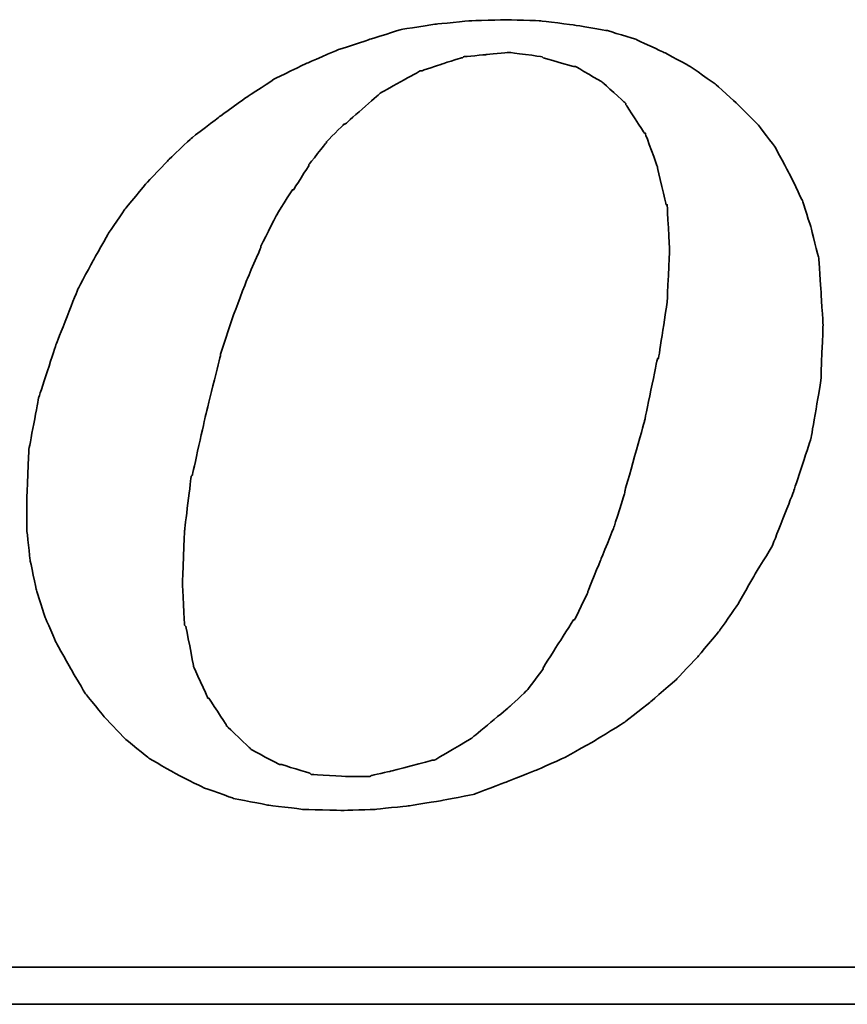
# Model space of a CAD drawing. Header units: millimetres. Extents: x -115 to 753, y -125 to 121.
# Tile 91 of 96: x 493.61 to 496.77, y 3.68 to 7.43. Entities that reach past the tile are written whole.
import ezdxf

# ---------------------------------------------------------------- set-up
doc = ezdxf.new("R2010")
doc.units = ezdxf.units.MM
doc.layers.add('DIM', color=4, linetype='Continuous')
doc.layers.add('layer 1', color=7, linetype='Continuous')

# ---------------------------------------------------------------- blocks, each defined once
blk = doc.blocks.new('TBI MOTION logo(完整正式版)')
at = {"layer": 'layer 1', "color": 22, "lineweight": 35}
for points, knots in [([(35.79625, -6.98375), (35.79625, -6.98375), (36.23125, -7.43875), (36.23125, -7.43875), (36.23125, -7.43875), (36.23125, -7.43875), (36.75625, -7.87125), (36.75625, -7.87125), (36.75625, -7.87125), (36.75625, -7.87125), (37.33125, -8.20375), (37.33125, -8.20375), (37.33125, -8.20375), (37.33125, -8.20375), (37.95625, -8.51875), (37.95625, -8.51875), (37.95625, -8.51875), (37.95625, -8.51875), (38.62625, -8.75875), (38.62625, -8.75875), (38.62625, -8.75875), (38.62625, -8.75875), (39.37125, -8.90375), (39.37125, -8.90375), (39.37125, -8.90375), (39.37125, -8.90375), (40.14125, -8.99875), (40.14125, -8.99875), (40.14125, -8.99875), (40.14125, -8.99875), (41.02625, -9.02375), (41.02625, -9.02375), (41.02625, -9.02375), (41.02625, -9.02375), (41.74625, -8.99875), (41.74625, -8.99875), (41.74625, -8.99875), (41.74625, -8.99875), (42.46625, -8.92375), (42.46625, -8.92375), (42.46625, -8.92375), (42.46625, -8.92375), (43.21125, -8.80625), (43.21125, -8.80625), (43.21125, -8.80625), (43.21125, -8.80625), (43.93125, -8.66375), (43.93125, -8.66375), (43.93125, -8.66375), (43.93125, -8.66375), (44.62625, -8.39875), (44.62625, -8.39875), (44.62625, -8.39875), (44.62625, -8.39875), (45.29625, -8.13375), (45.29625, -8.13375), (45.29625, -8.13375), (45.29625, -8.13375), (45.94625, -7.84375), (45.94625, -7.84375), (45.94625, -7.84375), (45.94625, -7.84375), (46.61625, -7.46375), (46.61625, -7.46375), (46.61625, -7.46375), (46.61625, -7.46375), (47.24125, -7.07875), (47.24125, -7.07875), (47.24125, -7.07875), (47.24125, -7.07875), (47.81625, -6.62375), (47.81625, -6.62375), (47.81625, -6.62375), (47.81625, -6.62375), (48.36875, -6.14375), (48.36875, -6.14375), (48.36875, -6.14375), (48.36875, -6.14375), (48.84625, -5.64125), (48.84625, -5.64125), (48.84625, -5.64125), (48.84625, -5.64125), (49.32625, -5.06375), (49.32625, -5.06375), (49.32625, -5.06375), (49.32625, -5.06375), (49.71125, -4.51374), (49.71125, -4.51374), (49.71125, -4.51374), (49.71125, -4.51374), (50.09625, -3.83874), (50.09625, -3.83874), (50.09625, -3.83874), (50.09625, -3.83874), (50.48125, -3.21374), (50.48125, -3.21374), (50.48125, -3.21374), (50.48125, -3.21374), (50.96125, -1.99125), (50.96125, -1.99125), (50.96125, -1.99125), (50.96125, -1.99125), (51.34375, -0.81875), (51.34375, -0.81875), (51.34375, -0.81875), (51.34375, -0.81875), (51.56125, 0.45624), (51.56125, 0.45624), (51.56125, 0.45624), (51.56125, 0.45624), (51.60625, 1.67624), (51.60625, 1.67624), (51.60625, 1.67624), (51.60625, 1.67624), (51.56125, 2.44625), (51.56125, 2.44625), (51.56125, 2.44625), (51.56125, 2.44625), (51.51125, 3.14125), (51.51125, 3.14125), (51.51125, 3.14125), (51.51125, 3.14125), (51.34375, 3.81125), (51.34375, 3.81125), (51.34375, 3.81125), (51.34375, 3.81125), (51.15125, 4.41125), (51.15125, 4.41125), (51.15125, 4.41125), (51.15125, 4.41125), (50.86125, 5.01125), (50.86125, 5.01125), (50.86125, 5.01125), (50.86125, 5.01125), (50.55125, 5.58875), (50.55125, 5.58875), (50.55125, 5.58875), (50.55125, 5.58875), (50.16625, 6.09125), (50.16625, 6.09125), (50.16625, 6.09125), (50.16625, 6.09125), (49.71125, 6.54875), (49.71125, 6.54875), (49.71125, 6.54875), (49.71125, 6.54875), (49.23125, 6.98125), (49.23125, 6.98125), (49.23125, 6.98125), (49.23125, 6.98125), (48.67875, 7.36625), (48.67875, 7.36625), (48.67875, 7.36625), (48.67875, 7.36625), (48.10375, 7.67625), (48.10375, 7.67625), (48.10375, 7.67625), (48.10375, 7.67625), (47.48125, 7.96375), (47.48125, 7.96375), (47.48125, 7.96375), (47.48125, 7.96375), (46.85625, 8.15625), (46.85625, 8.15625), (46.85625, 8.15625), (46.85625, 8.15625), (46.13625, 8.27624), (46.13625, 8.27624), (46.13625, 8.27624), (46.13625, 8.27624), (45.39125, 8.37125), (45.39125, 8.37125), (45.39125, 8.37125), (45.39125, 8.37125), (44.62625, 8.39624), (44.62625, 8.39624), (44.62625, 8.39624), (44.62625, 8.39624), (43.83625, 8.37125), (43.83625, 8.37125), (43.83625, 8.37125), (43.83625, 8.37125), (43.09125, 8.30125), (43.09125, 8.30125), (43.09125, 8.30125), (43.09125, 8.30125), (42.32125, 8.18125), (42.32125, 8.18125), (42.32125, 8.18125), (42.32125, 8.18125), (41.62875, 7.96375), (41.62875, 7.96375), (41.62875, 7.96375), (41.62875, 7.96375), (40.90625, 7.72625), (40.90625, 7.72625), (40.90625, 7.72625), (40.90625, 7.72625), (40.23624, 7.43625), (40.23624, 7.43625), (40.23624, 7.43625), (40.23624, 7.43625), (39.54124, 7.10125), (39.54124, 7.10125), (39.54124, 7.10125), (39.54124, 7.10125), (38.91625, 6.69125), (38.91625, 6.69125), (38.91625, 6.69125), (38.91625, 6.69125), (38.31625, 6.26125), (38.31625, 6.26125), (38.31625, 6.26125), (38.31625, 6.26125), (37.69125, 5.78125), (37.69125, 5.78125), (37.69125, 5.78125), (37.69125, 5.78125), (37.18625, 5.30125), (37.18625, 5.30125), (37.18625, 5.30125), (37.18625, 5.30125), (36.70625, 4.79624), (36.70625, 4.79624), (36.70625, 4.79624), (36.70625, 4.79624), (36.23125, 4.22125), (36.23125, 4.22125), (36.23125, 4.22125), (36.23125, 4.22125), (35.87124, 3.69375), (35.87124, 3.69375), (35.87124, 3.69375), (35.87124, 3.69375), (35.53125, 3.09125), (35.53125, 3.09125), (35.53125, 3.09125), (35.53125, 3.09125), (35.19875, 2.47125), (35.19875, 2.47125), (35.19875, 2.47125), (35.19875, 2.47125), (34.71625, 1.24625), (34.71625, 1.24625), (34.71625, 1.24625), (34.71625, 1.24625), (34.33125, 0.06874), (34.33125, 0.06874), (34.33125, 0.06874), (34.33125, 0.06874), (34.11625, -1.07875), (34.11625, -1.07875), (34.11625, -1.07875), (34.11625, -1.07875), (34.07125, -2.15875), (34.07125, -2.15875), (34.07125, -2.15875), (34.07125, -2.15875), (34.07125, -2.85375), (34.07125, -2.85375), (34.07125, -2.85375), (34.07125, -2.85375), (34.14125, -3.50375), (34.14125, -3.50375), (34.14125, -3.50375), (34.14125, -3.50375), (34.28625, -4.17375), (34.28625, -4.17375), (34.28625, -4.17375), (34.28625, -4.17375), (34.47625, -4.77624), (34.47625, -4.77624), (34.47625, -4.77624), (34.47625, -4.77624), (34.71625, -5.32625), (34.71625, -5.32625), (34.71625, -5.32625), (34.71625, -5.32625), (35.05375, -5.92875), (35.05375, -5.92875), (35.05375, -5.92875), (35.05375, -5.92875), (35.36375, -6.45375), (35.36375, -6.45375), (35.36375, -6.45375), (35.36375, -6.45375), (35.79625, -6.98375), (35.79625, -6.98375)], [0, 0, 0, 0, 0.01388889, 0.01388889, 0.01388889, 0.0138889, 0.02777778, 0.02777778, 0.02777778, 0.02777779, 0.04166667, 0.04166667, 0.04166667, 0.04166668, 0.05555556, 0.05555556, 0.05555556, 0.05555557, 0.06944444, 0.06944444, 0.06944444, 0.06944445, 0.08333333, 0.08333333, 0.08333333, 0.08333334, 0.09722222, 0.09722222, 0.09722222, 0.09722223, 0.11111111, 0.11111111, 0.11111111, 0.11111112, 0.125, 0.125, 0.125, 0.12500001, 0.13888889, 0.13888889, 0.13888889, 0.1388889, 0.15277778, 0.15277778, 0.15277778, 0.15277779, 0.16666667, 0.16666667, 0.16666667, 0.16666668, 0.18055556, 0.18055556, 0.18055556, 0.18055557, 0.19444444, 0.19444444, 0.19444444, 0.19444445, 0.20833333, 0.20833333, 0.20833333, 0.20833334, 0.22222222, 0.22222222, 0.22222222, 0.22222223, 0.23611111, 0.23611111, 0.23611111, 0.23611112, 0.25, 0.25, 0.25, 0.25000001, 0.26388889, 0.26388889, 0.26388889, 0.2638889, 0.27777778, 0.27777778, 0.27777778, 0.27777779, 0.29166667, 0.29166667, 0.29166667, 0.29166668, 0.30555556, 0.30555556, 0.30555556, 0.30555557, 0.31944444, 0.31944444, 0.31944444, 0.31944445, 0.33333333, 0.33333333, 0.33333333, 0.33333334, 0.34722222, 0.34722222, 0.34722222, 0.34722223, 0.36111111, 0.36111111, 0.36111111, 0.36111112, 0.375, 0.375, 0.375, 0.37500001, 0.38888889, 0.38888889, 0.38888889, 0.3888889, 0.40277778, 0.40277778, 0.40277778, 0.40277779, 0.41666667, 0.41666667, 0.41666667, 0.41666668, 0.43055556, 0.43055556, 0.43055556, 0.43055557, 0.44444444, 0.44444444, 0.44444444, 0.44444445, 0.45833333, 0.45833333, 0.45833333, 0.45833334, 0.47222222, 0.47222222, 0.47222222, 0.47222223, 0.48611111, 0.48611111, 0.48611111, 0.48611112, 0.5, 0.5, 0.5, 0.50000001, 0.51388889, 0.51388889, 0.51388889, 0.5138889, 0.52777778, 0.52777778, 0.52777778, 0.52777779, 0.54166667, 0.54166667, 0.54166667, 0.54166668, 0.55555556, 0.55555556, 0.55555556, 0.55555557, 0.56944444, 0.56944444, 0.56944444, 0.56944445, 0.58333333, 0.58333333, 0.58333333, 0.58333334, 0.59722222, 0.59722222, 0.59722222, 0.59722223, 0.61111111, 0.61111111, 0.61111111, 0.61111112, 0.625, 0.625, 0.625, 0.62500001, 0.63888889, 0.63888889, 0.63888889, 0.6388889, 0.65277778, 0.65277778, 0.65277778, 0.65277779, 0.66666667, 0.66666667, 0.66666667, 0.66666668, 0.68055556, 0.68055556, 0.68055556, 0.68055557, 0.69444444, 0.69444444, 0.69444444, 0.69444445, 0.70833333, 0.70833333, 0.70833333, 0.70833334, 0.72222222, 0.72222222, 0.72222222, 0.72222223, 0.73611111, 0.73611111, 0.73611111, 0.73611112, 0.75, 0.75, 0.75, 0.75000001, 0.76388889, 0.76388889, 0.76388889, 0.7638889, 0.77777778, 0.77777778, 0.77777778, 0.77777779, 0.79166667, 0.79166667, 0.79166667, 0.79166668, 0.80555556, 0.80555556, 0.80555556, 0.80555557, 0.81944444, 0.81944444, 0.81944444, 0.81944445, 0.83333333, 0.83333333, 0.83333333, 0.83333334, 0.84722222, 0.84722222, 0.84722222, 0.84722223, 0.86111111, 0.86111111, 0.86111111, 0.86111112, 0.875, 0.875, 0.875, 0.87500001, 0.88888889, 0.88888889, 0.88888889, 0.8888889, 0.90277778, 0.90277778, 0.90277778, 0.90277779, 0.91666667, 0.91666667, 0.91666667, 0.91666668, 0.93055556, 0.93055556, 0.93055556, 0.93055557, 0.94444444, 0.94444444, 0.94444444, 0.94444445, 0.95833333, 0.95833333, 0.95833333, 0.95833334, 0.97222222, 0.97222222, 0.97222222, 0.97222223, 0.98611111, 0.98611111, 0.98611111, 0.98611112, 1, 1, 1, 1]), ([(38.33875, 1.03124), (38.33875, 1.03124), (38.62625, 1.89625), (38.62625, 1.89625), (38.62625, 1.89625), (38.62625, 1.89625), (38.91625, 2.66375), (38.91625, 2.66375), (38.91625, 2.66375), (38.91625, 2.66375), (39.22625, 3.38125), (39.22625, 3.38125), (39.22625, 3.38125), (39.22625, 3.38125), (39.22625, 3.40624), (39.22625, 3.40624), (39.22625, 3.40624), (39.22625, 3.40624), (39.56124, 4.07624), (39.56124, 4.07624), (39.56124, 4.07624), (39.56124, 4.07624), (39.92125, 4.65125), (39.92125, 4.65125), (39.92125, 4.65125), (39.92125, 4.65125), (39.94625, 4.65125), (39.94625, 4.65125), (39.94625, 4.65125), (39.94625, 4.65125), (40.28125, 5.17875), (40.28125, 5.17875), (40.28125, 5.17875), (40.28125, 5.17875), (40.28125, 5.20375), (40.28125, 5.20375), (40.28125, 5.20375), (40.28125, 5.20375), (40.66875, 5.68625), (40.66875, 5.68625), (40.66875, 5.68625), (40.66875, 5.68625), (40.66875, 5.70625), (40.66875, 5.70625), (40.66875, 5.70625), (40.66875, 5.70625), (41.05124, 6.09125), (41.05124, 6.09125), (41.05124, 6.09125), (41.05124, 6.09125), (41.07625, 6.09125), (41.07625, 6.09125), (41.07625, 6.09125), (41.07625, 6.09125), (41.84125, 6.76625), (41.84125, 6.76625), (41.84125, 6.76625), (41.84125, 6.76625), (41.86625, 6.78625), (41.86625, 6.78625), (41.86625, 6.78625), (41.86625, 6.78625), (42.73125, 7.26624), (42.73125, 7.26624), (42.73125, 7.26624), (42.73125, 7.26624), (42.75625, 7.26624), (42.75625, 7.26624), (42.75625, 7.26624), (42.75625, 7.26624), (43.18625, 7.41125), (43.18625, 7.41125), (43.18625, 7.41125), (43.18625, 7.41125), (43.64125, 7.55625), (43.64125, 7.55625), (43.64125, 7.55625), (43.64125, 7.55625), (43.66625, 7.55625), (43.66625, 7.55625), (43.66625, 7.55625), (43.66625, 7.55625), (43.69125, 7.58124), (43.69125, 7.58124), (43.69125, 7.58124), (43.69125, 7.58124), (44.19125, 7.62625), (44.19125, 7.62625), (44.19125, 7.62625), (44.19125, 7.62625), (44.67125, 7.67625), (44.67125, 7.67625), (44.67125, 7.67625), (44.67125, 7.67625), (44.69625, 7.67625), (44.69625, 7.67625), (44.69625, 7.67625), (44.69625, 7.67625), (45.41875, 7.58124), (45.41875, 7.58124), (45.41875, 7.58124), (45.41875, 7.58124), (45.44125, 7.55625), (45.44125, 7.55625), (45.44125, 7.55625), (45.44125, 7.55625), (46.11125, 7.36625), (46.11125, 7.36625), (46.11125, 7.36625), (46.11125, 7.36625), (46.13625, 7.36625), (46.13625, 7.36625), (46.13625, 7.36625), (46.13625, 7.36625), (46.15875, 7.36625), (46.15875, 7.36625), (46.15875, 7.36625), (46.15875, 7.36625), (46.73625, 7.02624), (46.73625, 7.02624), (46.73625, 7.02624), (46.73625, 7.02624), (46.76125, 7.00624), (46.76125, 7.00624), (46.76125, 7.00624), (46.76125, 7.00624), (47.24125, 6.57124), (47.24125, 6.57124), (47.24125, 6.57124), (47.24125, 6.57124), (47.26625, 6.54875), (47.26625, 6.54875), (47.26625, 6.54875), (47.26625, 6.54875), (47.26625, 6.52375), (47.26625, 6.52375), (47.26625, 6.52375), (47.26625, 6.52375), (47.67375, 5.89875), (47.67375, 5.89875), (47.67375, 5.89875), (47.67375, 5.89875), (47.69625, 5.89875), (47.69625, 5.89875), (47.69625, 5.89875), (47.69625, 5.89875), (47.69625, 5.87625), (47.69625, 5.87625), (47.69625, 5.87625), (47.69625, 5.87625), (47.96125, 5.15625), (47.96125, 5.15625), (47.96125, 5.15625), (47.96125, 5.15625), (47.96125, 5.13125), (47.96125, 5.13125), (47.96125, 5.13125), (47.96125, 5.13125), (48.15125, 4.31875), (48.15125, 4.31875), (48.15125, 4.31875), (48.15125, 4.31875), (48.17625, 4.31875), (48.17625, 4.31875), (48.17625, 4.31875), (48.17625, 4.31875), (48.17625, 4.29125), (48.17625, 4.29125), (48.17625, 4.29125), (48.17625, 4.29125), (48.22625, 3.33125), (48.22625, 3.33125), (48.22625, 3.33125), (48.22625, 3.33125), (48.22625, 3.30875), (48.22625, 3.30875), (48.22625, 3.30875), (48.22625, 3.30875), (48.17625, 2.20624), (48.17625, 2.20624), (48.17625, 2.20624), (48.17625, 2.20624), (48.17625, 2.18124), (48.17625, 2.18124), (48.17625, 2.18124), (48.17625, 2.18124), (47.98375, 0.93624), (47.98375, 0.93624), (47.98375, 0.93624), (47.98375, 0.93624), (47.96125, 0.93624), (47.96125, 0.93624), (47.96125, 0.93624), (47.96125, 0.93624), (47.67375, -0.45874), (47.67375, -0.45874), (47.67375, -0.45874), (47.67375, -0.45874), (47.24125, -1.99125), (47.24125, -1.99125), (47.24125, -1.99125), (47.24125, -1.99125), (47.24125, -2.01874), (47.24125, -2.01874), (47.24125, -2.01874), (47.24125, -2.01874), (47.00125, -2.78375), (47.00125, -2.78375), (47.00125, -2.78375), (47.00125, -2.78375), (46.71125, -3.50375), (46.71125, -3.50375), (46.71125, -3.50375), (46.71125, -3.50375), (46.42625, -4.19875), (46.42625, -4.19875), (46.42625, -4.19875), (46.42625, -4.19875), (46.42625, -4.22375), (46.42625, -4.22375), (46.42625, -4.22375), (46.42625, -4.22375), (46.13625, -4.82374), (46.13625, -4.82374), (46.13625, -4.82374), (46.13625, -4.82374), (46.11125, -4.82374), (46.11125, -4.82374), (46.11125, -4.82374), (46.11125, -4.82374), (45.77625, -5.35125), (45.77625, -5.35125), (45.77625, -5.35125), (45.77625, -5.35125), (45.44125, -5.87875), (45.44125, -5.87875), (45.44125, -5.87875), (45.44125, -5.87875), (45.44125, -5.90375), (45.44125, -5.90375), (45.44125, -5.90375), (45.44125, -5.90375), (45.10625, -6.35875), (45.10625, -6.35875), (45.10625, -6.35875), (45.10625, -6.35875), (45.08125, -6.38375), (45.08125, -6.38375), (45.08125, -6.38375), (45.08125, -6.38375), (44.69625, -6.74375), (44.69625, -6.74375), (44.69625, -6.74375), (44.69625, -6.74375), (43.88375, -7.41625), (43.88375, -7.41625), (43.88375, -7.41625), (43.88375, -7.41625), (43.85625, -7.43875), (43.85625, -7.43875), (43.85625, -7.43875), (43.85625, -7.43875), (43.04125, -7.91875), (43.04125, -7.91875), (43.04125, -7.91875), (43.04125, -7.91875), (43.01625, -7.91875), (43.01625, -7.91875), (43.01625, -7.91875), (43.01625, -7.91875), (42.99625, -7.91875), (42.99625, -7.91875), (42.99625, -7.91875), (42.99625, -7.91875), (42.08125, -8.15875), (42.08125, -8.15875), (42.08125, -8.15875), (42.08125, -8.15875), (41.65125, -8.25625), (41.65125, -8.25625), (41.65125, -8.25625), (41.65125, -8.25625), (41.62875, -8.27875), (41.62875, -8.27875), (41.62875, -8.27875), (41.62875, -8.27875), (41.60125, -8.27875), (41.60125, -8.27875), (41.60125, -8.27875), (41.60125, -8.27875), (41.12125, -8.27875), (41.12125, -8.27875), (41.12125, -8.27875), (41.12125, -8.27875), (40.35624, -8.23125), (40.35624, -8.23125), (40.35624, -8.23125), (40.35624, -8.23125), (40.33125, -8.23125), (40.33125, -8.23125), (40.33125, -8.23125), (40.33125, -8.23125), (40.30625, -8.20375), (40.30625, -8.20375), (40.30625, -8.20375), (40.30625, -8.20375), (39.68375, -8.01375), (39.68375, -8.01375), (39.68375, -8.01375), (39.68375, -8.01375), (39.66124, -8.01375), (39.66124, -8.01375), (39.66124, -8.01375), (39.66124, -8.01375), (39.63625, -8.01375), (39.63625, -8.01375), (39.63625, -8.01375), (39.63625, -8.01375), (39.01125, -7.67875), (39.01125, -7.67875), (39.01125, -7.67875), (39.01125, -7.67875), (38.98875, -7.65375), (38.98875, -7.65375), (38.98875, -7.65375), (38.98875, -7.65375), (38.48625, -7.17375), (38.48625, -7.17375), (38.48625, -7.17375), (38.48625, -7.17375), (38.45875, -7.14875), (38.45875, -7.14875), (38.45875, -7.14875), (38.45875, -7.14875), (38.45875, -7.12875), (38.45875, -7.12875), (38.45875, -7.12875), (38.45875, -7.12875), (38.07625, -6.54875), (38.07625, -6.54875), (38.07625, -6.54875), (38.07625, -6.54875), (38.05125, -6.54875), (38.05125, -6.54875), (38.05125, -6.54875), (38.05125, -6.54875), (38.05125, -6.52875), (38.05125, -6.52875), (38.05125, -6.52875), (38.05125, -6.52875), (37.74125, -5.85375), (37.74125, -5.85375), (37.74125, -5.85375), (37.74125, -5.85375), (37.74125, -5.82875), (37.74125, -5.82875), (37.74125, -5.82875), (37.74125, -5.82875), (37.57375, -4.96875), (37.57375, -4.96875), (37.57375, -4.96875), (37.57375, -4.96875), (37.54625, -4.94375), (37.54625, -4.94375), (37.54625, -4.94375), (37.54625, -4.94375), (37.50125, -4.03375), (37.50125, -4.03375), (37.50125, -4.03375), (37.50125, -4.03375), (37.50125, -4.00875), (37.50125, -4.00875), (37.50125, -4.00875), (37.50125, -4.00875), (37.54625, -2.85375), (37.54625, -2.85375), (37.54625, -2.85375), (37.54625, -2.85375), (37.69125, -1.65875), (37.69125, -1.65875), (37.69125, -1.65875), (37.69125, -1.65875), (37.71624, -1.63375), (37.71624, -1.63375), (37.71624, -1.63375), (37.71624, -1.63375), (38.00375, -0.33875), (38.00375, -0.33875), (38.00375, -0.33875), (38.00375, -0.33875), (38.33875, 1.00624), (38.33875, 1.00624), (38.33875, 1.00624), (38.33875, 1.00624), (38.33875, 1.03124), (38.33875, 1.03124)], [0, 0, 0, 0, 0.01010101, 0.01010101, 0.01010101, 0.01010102, 0.02020202, 0.02020202, 0.02020202, 0.02020203, 0.03030303, 0.03030303, 0.03030303, 0.03030304, 0.04040404, 0.04040404, 0.04040404, 0.04040405, 0.05050505, 0.05050505, 0.05050505, 0.05050506, 0.06060606, 0.06060606, 0.06060606, 0.06060607, 0.07070707, 0.07070707, 0.07070707, 0.07070708, 0.08080808, 0.08080808, 0.08080808, 0.08080809, 0.09090909, 0.09090909, 0.09090909, 0.0909091, 0.1010101, 0.1010101, 0.1010101, 0.10101011, 0.11111111, 0.11111111, 0.11111111, 0.11111112, 0.12121212, 0.12121212, 0.12121212, 0.12121213, 0.13131313, 0.13131313, 0.13131313, 0.13131314, 0.14141414, 0.14141414, 0.14141414, 0.14141415, 0.15151515, 0.15151515, 0.15151515, 0.15151516, 0.16161616, 0.16161616, 0.16161616, 0.16161617, 0.17171717, 0.17171717, 0.17171717, 0.17171718, 0.18181818, 0.18181818, 0.18181818, 0.18181819, 0.19191919, 0.19191919, 0.19191919, 0.1919192, 0.2020202, 0.2020202, 0.2020202, 0.20202021, 0.21212121, 0.21212121, 0.21212121, 0.21212122, 0.22222222, 0.22222222, 0.22222222, 0.22222223, 0.23232323, 0.23232323, 0.23232323, 0.23232324, 0.24242424, 0.24242424, 0.24242424, 0.24242425, 0.25252525, 0.25252525, 0.25252525, 0.25252526, 0.26262626, 0.26262626, 0.26262626, 0.26262627, 0.27272727, 0.27272727, 0.27272727, 0.27272728, 0.28282828, 0.28282828, 0.28282828, 0.28282829, 0.29292929, 0.29292929, 0.29292929, 0.2929293, 0.3030303, 0.3030303, 0.3030303, 0.30303031, 0.31313131, 0.31313131, 0.31313131, 0.31313132, 0.32323232, 0.32323232, 0.32323232, 0.32323233, 0.33333333, 0.33333333, 0.33333333, 0.33333334, 0.34343434, 0.34343434, 0.34343434, 0.34343435, 0.35353535, 0.35353535, 0.35353535, 0.35353536, 0.36363636, 0.36363636, 0.36363636, 0.36363637, 0.37373737, 0.37373737, 0.37373737, 0.37373738, 0.38383838, 0.38383838, 0.38383838, 0.38383839, 0.39393939, 0.39393939, 0.39393939, 0.3939394, 0.4040404, 0.4040404, 0.4040404, 0.40404041, 0.41414141, 0.41414141, 0.41414141, 0.41414142, 0.42424242, 0.42424242, 0.42424242, 0.42424243, 0.43434343, 0.43434343, 0.43434343, 0.43434344, 0.44444444, 0.44444444, 0.44444444, 0.44444445, 0.45454545, 0.45454545, 0.45454545, 0.45454546, 0.46464646, 0.46464646, 0.46464646, 0.46464647, 0.47474747, 0.47474747, 0.47474747, 0.47474748, 0.48484848, 0.48484848, 0.48484848, 0.48484849, 0.49494949, 0.49494949, 0.49494949, 0.4949495, 0.50505051, 0.50505051, 0.50505051, 0.50505052, 0.51515152, 0.51515152, 0.51515152, 0.51515153, 0.52525253, 0.52525253, 0.52525253, 0.52525254, 0.53535354, 0.53535354, 0.53535354, 0.53535355, 0.54545455, 0.54545455, 0.54545455, 0.54545456, 0.55555556, 0.55555556, 0.55555556, 0.55555557, 0.56565657, 0.56565657, 0.56565657, 0.56565658, 0.57575758, 0.57575758, 0.57575758, 0.57575759, 0.58585859, 0.58585859, 0.58585859, 0.5858586, 0.5959596, 0.5959596, 0.5959596, 0.59595961, 0.60606061, 0.60606061, 0.60606061, 0.60606062, 0.61616162, 0.61616162, 0.61616162, 0.61616163, 0.62626263, 0.62626263, 0.62626263, 0.62626264, 0.63636364, 0.63636364, 0.63636364, 0.63636365, 0.64646465, 0.64646465, 0.64646465, 0.64646466, 0.65656566, 0.65656566, 0.65656566, 0.65656567, 0.66666667, 0.66666667, 0.66666667, 0.66666668, 0.67676768, 0.67676768, 0.67676768, 0.67676769, 0.68686869, 0.68686869, 0.68686869, 0.6868687, 0.6969697, 0.6969697, 0.6969697, 0.69696971, 0.70707071, 0.70707071, 0.70707071, 0.70707072, 0.71717172, 0.71717172, 0.71717172, 0.71717173, 0.72727273, 0.72727273, 0.72727273, 0.72727274, 0.73737374, 0.73737374, 0.73737374, 0.73737375, 0.74747475, 0.74747475, 0.74747475, 0.74747476, 0.75757576, 0.75757576, 0.75757576, 0.75757577, 0.76767677, 0.76767677, 0.76767677, 0.76767678, 0.77777778, 0.77777778, 0.77777778, 0.77777779, 0.78787879, 0.78787879, 0.78787879, 0.7878788, 0.7979798, 0.7979798, 0.7979798, 0.79797981, 0.80808081, 0.80808081, 0.80808081, 0.80808082, 0.81818182, 0.81818182, 0.81818182, 0.81818183, 0.82828283, 0.82828283, 0.82828283, 0.82828284, 0.83838384, 0.83838384, 0.83838384, 0.83838385, 0.84848485, 0.84848485, 0.84848485, 0.84848486, 0.85858586, 0.85858586, 0.85858586, 0.85858587, 0.86868687, 0.86868687, 0.86868687, 0.86868688, 0.87878788, 0.87878788, 0.87878788, 0.87878789, 0.88888889, 0.88888889, 0.88888889, 0.8888889, 0.8989899, 0.8989899, 0.8989899, 0.89898991, 0.90909091, 0.90909091, 0.90909091, 0.90909092, 0.91919192, 0.91919192, 0.91919192, 0.91919193, 0.92929293, 0.92929293, 0.92929293, 0.92929294, 0.93939394, 0.93939394, 0.93939394, 0.93939395, 0.94949495, 0.94949495, 0.94949495, 0.94949496, 0.95959596, 0.95959596, 0.95959596, 0.95959597, 0.96969697, 0.96969697, 0.96969697, 0.96969698, 0.97979798, 0.97979798, 0.97979798, 0.97979799, 0.98989899, 0.98989899, 0.98989899, 0.989899, 1, 1, 1, 1]), ([(75.90875, -9.47875), (75.90875, -9.47875), (75.90875, -12.28625), (75.90875, -12.28625), (75.90875, -12.28625), (75.90875, -12.28625), (75.90875, -12.47875), (75.90875, -12.47875), (75.90875, -12.47875), (75.90875, -12.47875), (75.71625, -12.47875), (75.71625, -12.47875), (75.71625, -12.47875), (75.71625, -12.47875), (-88.32875, -12.47875), (-88.32875, -12.47875), (-88.32875, -12.47875), (-88.32875, -12.47875), (-88.32875, -13.29375), (-88.32875, -13.29375), (-88.32875, -13.29375), (-88.32875, -13.29375), (82.89125, -13.29375), (82.89125, -13.29375), (82.89125, -13.29375), (82.89125, -13.29375), (75.90875, -9.47875), (75.90875, -9.47875)], [0, 0, 0, 0, 0.14285714, 0.14285714, 0.14285714, 0.14285715, 0.28571429, 0.28571429, 0.28571429, 0.2857143, 0.42857143, 0.42857143, 0.42857143, 0.42857144, 0.57142857, 0.57142857, 0.57142857, 0.57142858, 0.71428571, 0.71428571, 0.71428571, 0.71428572, 0.85714286, 0.85714286, 0.85714286, 0.85714287, 1, 1, 1, 1])]:
    blk.add_open_spline(points, degree=3, knots=knots, dxfattribs=at)

msp = doc.modelspace()

# ---------------------------------------------------------------- block references
at = {"layer": 'DIM', "xscale": 0.1729727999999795, "yscale": 0.1729727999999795, "zscale": 0.1729727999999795}
msp.add_blockref('TBI MOTION logo(完整正式版)', (487.7485, 5.977), dxfattribs=at)

doc.saveas('drawing.dxf')
